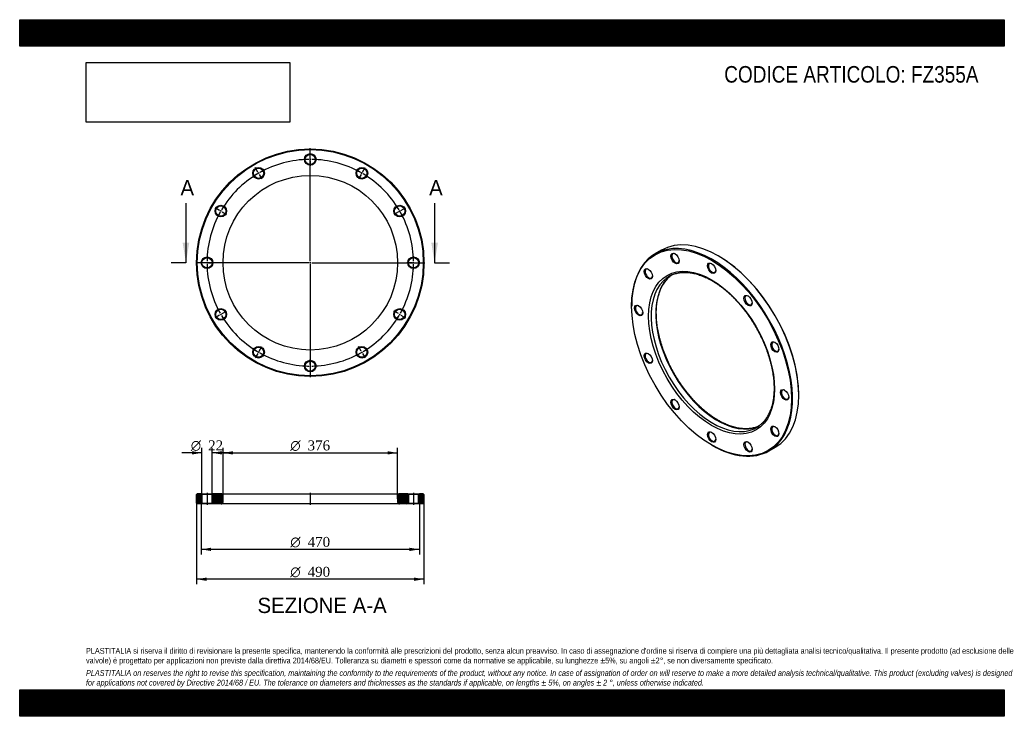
# Model space of a CAD drawing. Header units: millimetres. Extents: x 0 to 2121, y 0 to 1500.
import ezdxf
from ezdxf.enums import TextEntityAlignment as Align
from ezdxf.lldxf.tags import DXFTag

# ---------------------------------------------------------------- set-up
doc = ezdxf.new("R2010")
doc.units = ezdxf.units.MM
doc.header["$LTSCALE"] = 7.142857
for name, color, linetype in [('Default', 7, 'Continuous'), ('DV2_Default', 7, 'Continuous'), ('DV3_Default', 7, 'Continuous'), ('FZ355A', 7, 'Continuous')]:
    doc.layers.add(name, color=color, linetype=linetype)
doc.styles.add('SEACAD_Solid_Edge_ANSI', font='seans.ttf')
doc.styles.add('SEACAD_Solid_Edge_ANSI1_Symbols', font='semeca1.ttf')
doc.styles.add('SEACAD_Times_New_Roman', font='times.ttf')
tags = doc.linetypes.add('CENTER2', pattern=[28.575, 19.05, -3.175, 3.175, -3.175]).pattern_tags.tags
tags[10:11] = [DXFTag(74, 4), DXFTag(75, 0), DXFTag(340, '0'), DXFTag(46, 0.0), DXFTag(50, 0.0), DXFTag(44, 0.0), DXFTag(45, 0.0)]
tags[8:9] = [DXFTag(74, 4), DXFTag(75, 0), DXFTag(340, '0'), DXFTag(46, 0.0), DXFTag(50, 0.0), DXFTag(44, 0.0), DXFTag(45, 0.0)]
tags[6:7] = [DXFTag(74, 4), DXFTag(75, 0), DXFTag(340, '0'), DXFTag(46, 0.0), DXFTag(50, 0.0), DXFTag(44, 0.0), DXFTag(45, 0.0)]
tags[4:5] = [DXFTag(74, 4), DXFTag(75, 0), DXFTag(340, '0'), DXFTag(46, 0.0), DXFTag(50, 0.0), DXFTag(44, 0.0), DXFTag(45, 0.0)]
picture_1 = doc.add_image_def('image1.jpg', size_in_pixel=(4302, 1260))

# ---------------------------------------------------------------- blocks, each defined once
blk = doc.blocks.new('SE')
at = {"layer": 'FZ355A', "color": 7, "linetype": 'Continuous'}
for p, q in [((1382.7, 1003.6), (1369.3, 995.8)), ((1506.3, 990.9), (1505.2, 991.5)), ((1318.5, 883.7), (1318.5, 882.5)), ((1678.5, 691.4), (1678.5, 692.6)), ((1490.7, 584.2), (1491.8, 583.6)), ((1614.3, 571.5), (1627.7, 579.2))]:
    blk.add_line(p, q, dxfattribs=at)
for centre, major_axis, start_param, end_param in [((1505.2, 791.4), (-122.5, 212.2), 3.141593, 6.283185), ((1491.8, 783.7), (122.5, -212.2), 0, 3.926991), ((1413.1, 986.4), (-5.5, 9.53), 0, 3.860941), ((1413.1, 986.4), (-5.5, 9.53), 5.563836, 6.283185), ((1506.3, 792), (121.8, -210.9), 0.785398, 2.356194), ((1355.5, 953.2), (-5.5, 9.53), 0, 3.860941), ((1355.5, 953.2), (-5.5, 9.53), 5.563836, 6.283185), ((1491.8, 965.3), (-5.5, 9.53), 0, 3.860941), ((1491.8, 965.3), (-5.5, 9.53), 5.563836, 6.283185), ((1493.5, 784.7), (-94, 162.8), 0.056534, 3.086535), ((1503.4, 790.4), (94, -162.8), 3.197208, 6.224658), ((1493.5, 784.7), (-94, 162.8), 0, 0.056534), ((1493.5, 784.7), (-94, 162.8), 6.225899, 6.283185), ((1503.4, 790.4), (94, -162.8), 3.194274, 3.197208), ((1570.4, 895.6), (-5.5, 9.53), 0, 3.860941), ((1570.4, 895.6), (-5.5, 9.53), 5.563836, 6.283185), ((1334.4, 874.5), (-5.5, 9.53), 0, 3.860941), ((1334.4, 874.5), (-5.5, 9.53), 5.563836, 6.283185), ((1628, 795.8), (-5.5, 9.53), 0, 3.860941), ((1628, 795.8), (-5.5, 9.53), 5.563836, 6.283185), ((1355.5, 771.5), (-5.5, 9.53), 0, 3.860941), ((1355.5, 771.5), (-5.5, 9.53), 5.563836, 6.283185), ((1649.1, 692.8), (-5.5, 9.53), 0, 3.860941), ((1649.1, 692.8), (-5.5, 9.53), 5.563836, 6.283185), ((1413.1, 671.8), (-5.5, 9.53), 0, 3.860941), ((1413.1, 671.8), (-5.5, 9.53), 5.563836, 6.283185), ((1493.5, 784.7), (-94, 162.8), 3.086535, 3.201025), ((1503.4, 790.4), (94, -162.8), -0.058527, -0.052681), ((1628, 614.2), (-5.5, 9.53), 0, 3.860941), ((1628, 614.2), (-5.5, 9.53), 5.563836, 6.283185), ((1491.8, 602), (-5.5, 9.53), 0, 3.860941), ((1491.8, 602), (-5.5, 9.53), 5.563836, 6.283185), ((1491.8, 783.7), (122.5, -212.2), 5.497787, 6.283185), ((1570.4, 580.9), (-5.5, 9.53), 0, 3.860941), ((1570.4, 580.9), (-5.5, 9.53), 5.563836, 6.283185)]:
    blk.add_ellipse(centre, major_axis=major_axis, ratio=0.57735, start_param=start_param, end_param=end_param, dxfattribs=at)
for centre, major_axis in [((1490.7, 783.1), (-121.8, 210.9)), ((1412.1, 985.8), (6.3, -10.8)), ((1490.7, 783.1), (96, -166.3)), ((1490.7, 964.7), (6.3, -10.8)), ((1354.5, 952.6), (6.3, -10.8)), ((1569.4, 895), (6.3, -10.8)), ((1333.4, 873.9), (6.3, -10.8)), ((1627, 795.2), (6.3, -10.8)), ((1354.5, 770.9), (6.3, -10.8)), ((1648, 692.2), (6.3, -10.8)), ((1412.1, 671.1), (6.3, -10.8)), ((1627, 613.6), (6.3, -10.8)), ((1490.7, 601.4), (6.3, -10.8)), ((1569.4, 580.3), (6.3, -10.8))]:
    blk.add_ellipse(centre, major_axis=major_axis, ratio=0.57735, dxfattribs=at)
for points, knots in [([(1404.8, 950.2), (1404.9, 950.2), (1406.1, 950.8), (1408.9, 951.9), (1412.9, 953.3), (1417.1, 954.3), (1421.5, 955.2), (1426, 955.7), (1430.5, 956), (1435.2, 956), (1439.9, 955.7), (1444.8, 955.2), (1449.7, 954.3), (1454.7, 953.3), (1459.8, 951.9), (1464.9, 950.3), (1470, 948.4), (1475.2, 946.3), (1480.5, 943.9), (1485.7, 941.2), (1491, 938.4), (1496.3, 935.2), (1501.5, 931.8), (1506.8, 928.2), (1512.1, 924.4), (1517.3, 920.3), (1522.5, 916), (1527.6, 911.5), (1532.7, 906.8), (1537.7, 901.9), (1542.6, 896.8), (1547.5, 891.5), (1552.3, 886), (1557, 880.4), (1561.6, 874.7), (1566.1, 868.8), (1570.4, 862.7), (1574.7, 856.5), (1578.8, 850.2), (1582.7, 843.8), (1586.6, 837.3), (1590.2, 830.8), (1593.8, 824.1), (1597.1, 817.4), (1600.3, 810.6), (1603.3, 803.8), (1606.2, 797), (1608.8, 790.1), (1611.3, 783.2), (1613.6, 776.4), (1615.6, 769.5), (1617.5, 762.7), (1619.2, 755.9), (1620.7, 749.1), (1622, 742.5), (1623.1, 735.8), (1623.9, 729.3), (1624.6, 722.9), (1625.1, 716.5), (1625.3, 710.3), (1625.3, 704.2), (1625.2, 698.2), (1624.8, 692.4), (1624.2, 686.7), (1623.4, 681.2), (1622.4, 675.8), (1621.2, 670.6), (1619.8, 665.6), (1618.2, 660.8), (1616.4, 656.2), (1614.4, 651.8), (1612.2, 647.6), (1609.9, 643.6), (1607.3, 639.9), (1604.6, 636.4), (1601.7, 633.1), (1598.6, 630), (1595.6, 627.4), (1593.7, 626), (1592.7, 625.3)], [0, 0, 0, 0, 0.000087, 0.013548, 0.026994, 0.040415, 0.053805, 0.067161, 0.080482, 0.093769, 0.107026, 0.120255, 0.133461, 0.146648, 0.15982, 0.17298, 0.186132, 0.199279, 0.212422, 0.225563, 0.238704, 0.251845, 0.264987, 0.278131, 0.291277, 0.304426, 0.317578, 0.330733, 0.34389, 0.35705, 0.370213, 0.383378, 0.396545, 0.409715, 0.422886, 0.436059, 0.449233, 0.462408, 0.475585, 0.488761, 0.501938, 0.515116, 0.528293, 0.541469, 0.554645, 0.56782, 0.580993, 0.594165, 0.607335, 0.620504, 0.63367, 0.646833, 0.659994, 0.673152, 0.686307, 0.699459, 0.712607, 0.725752, 0.738895, 0.752034, 0.76517, 0.778305, 0.791438, 0.80457, 0.817703, 0.830837, 0.843975, 0.85712, 0.870273, 0.883438, 0.896619, 0.909819, 0.923044, 0.936297, 0.949583, 0.962903, 0.976259, 0.989649, 1, 1, 1, 1]), ([(1505.4, 637.1), (1504.4, 637.7), (1501.9, 639.2), (1497.4, 642), (1492.1, 645.5), (1486.9, 649.3), (1481.6, 653.3), (1476.5, 657.5), (1471.3, 661.9), (1466.2, 666.6), (1461.1, 671.4), (1456.2, 676.4), (1451.3, 681.6), (1446.5, 687), (1441.7, 692.6), (1437.1, 698.3), (1432.6, 704.1), (1428.2, 710.1), (1423.9, 716.3), (1419.7, 722.5), (1415.7, 728.9), (1411.8, 735.3), (1408.1, 741.9), (1404.5, 748.5), (1401.1, 755.2), (1397.9, 762), (1394.8, 768.8), (1391.9, 775.6), (1389.1, 782.5), (1386.6, 789.3), (1384.3, 796.2), (1382.1, 803.1), (1380.1, 809.9), (1378.4, 816.7), (1376.8, 823.5), (1375.4, 830.2), (1374.3, 836.8), (1373.3, 843.4), (1372.6, 849.9), (1372.1, 856.2), (1371.8, 862.5), (1371.6, 868.7), (1371.7, 874.7), (1372.1, 880.6), (1372.6, 886.3), (1373.3, 891.9), (1374.2, 897.3), (1375.4, 902.6), (1376.7, 907.6), (1378.2, 912.5), (1379.9, 917.2), (1381.9, 921.7), (1384, 926), (1386.2, 930), (1388.7, 933.8), (1391.4, 937.5), (1394.2, 940.8), (1397.2, 944), (1400.4, 946.9), (1402.9, 948.9), (1404.3, 949.9), (1404.6, 950.1)], [0, 0, 0, 0, 0.009067, 0.026331, 0.043599, 0.060869, 0.078142, 0.095419, 0.1127, 0.129985, 0.147273, 0.164564, 0.181859, 0.199157, 0.216458, 0.233761, 0.251066, 0.268374, 0.285682, 0.302992, 0.320303, 0.337615, 0.354927, 0.372239, 0.38955, 0.40686, 0.424169, 0.441477, 0.458783, 0.476086, 0.493387, 0.510686, 0.527981, 0.545272, 0.56256, 0.579844, 0.597124, 0.6144, 0.631672, 0.648939, 0.666202, 0.683462, 0.700718, 0.717973, 0.735226, 0.752479, 0.769733, 0.786992, 0.804257, 0.821532, 0.838822, 0.85613, 0.873463, 0.890825, 0.908222, 0.92566, 0.943142, 0.960671, 0.978247, 0.995866, 1, 1, 1, 1]), ([(1592, 624.8), (1591.5, 624.6), (1589.9, 623.8), (1586.7, 622.7), (1582.5, 621.4), (1578.3, 620.4), (1573.9, 619.7), (1569.4, 619.3), (1564.8, 619.1), (1560.1, 619.2), (1555.3, 619.6), (1550.4, 620.2), (1545.4, 621.1), (1540.4, 622.3), (1535.3, 623.7), (1530.2, 625.5), (1525, 627.4), (1519.8, 629.7), (1514.6, 632.1), (1509.7, 634.7), (1506.9, 636.3), (1505.4, 637.1)], [0, 0, 0, 0, 0.019421, 0.075565, 0.131629, 0.187578, 0.243392, 0.299061, 0.354584, 0.409971, 0.465234, 0.52039, 0.575456, 0.630449, 0.685385, 0.740279, 0.795142, 0.849985, 0.904815, 0.959641, 1, 1, 1, 1])]:
    blk.add_open_spline(points, degree=3, knots=knots, dxfattribs=at)
blk = doc.blocks.new('SE1')
at = {"layer": 'Default', "color": 7, "linetype": 'CENTER2'}
for start, end in [(90.7725, 119.2275), (60.7725, 89.2275), (120.7725, 149.2275), (30.7725, 59.2275), (150.7725, 179.2275), (0.7725, 29.2275), (180.7725, 209.2275), (330.7725, 359.2275), (210.7725, 239.2275), (300.7725, 329.2275), (240.7725, 269.2275), (270.7725, 299.2275)]:
    blk.add_arc((626.1, 976.7), 222.5, start, end, dxfattribs=at)
at = {"layer": 'DV2_Default', "color": 7, "linetype": 'CENTER2'}
for p, q in [((626.1, 979.7), (626.1, 1223.5)), ((626.1, 1202.2), (626.1, 1213.5)), ((626.1, 1197.7), (626.1, 1200.7)), ((626.1, 1196.2), (626.1, 1185)), ((513.3, 1172), (507.7, 1181.8)), ((515.6, 1168.1), (514.1, 1170.7)), ((516.3, 1166.8), (521.9, 1157.1)), ((735.8, 1166.8), (730.2, 1157.1)), ((736.6, 1168.1), (738.1, 1170.7)), ((738.8, 1172), (744.4, 1181.8)), ((430.8, 1089.5), (421, 1095.1)), ((434.7, 1087.2), (432.1, 1088.7)), ((436, 1086.5), (445.7, 1080.8)), ((816.2, 1086.5), (806.4, 1080.8)), ((817.5, 1087.2), (820, 1088.7)), ((821.3, 1089.5), (831.1, 1095.1)), ((623.1, 976.7), (379.3, 976.7)), ((400.6, 976.7), (389.3, 976.7)), ((405.1, 976.7), (402.1, 976.7)), ((406.6, 976.7), (417.8, 976.7)), ((627.6, 976.7), (624.6, 976.7)), ((626.1, 978.2), (626.1, 975.2)), ((629.1, 976.7), (872.8, 976.7)), ((845.6, 976.7), (834.3, 976.7)), ((845.6, 976.7), (835.8, 976.7)), ((847.1, 976.7), (850.1, 976.7)), ((847.1, 976.7), (850.1, 976.7)), ((851.6, 976.7), (861.3, 976.7)), ((851.6, 976.7), (862.8, 976.7)), ((626.1, 973.7), (626.1, 730)), ((436, 867), (445.7, 872.6)), ((816.2, 867), (806.4, 872.6)), ((430.8, 864), (421, 858.3)), ((434.7, 866.2), (432.1, 864.7)), ((817.5, 866.2), (820, 864.7)), ((821.3, 864), (831.1, 858.3)), ((515.6, 785.3), (514.1, 782.7)), ((516.3, 786.6), (521.9, 796.4)), ((735.8, 786.6), (730.2, 796.4)), ((736.6, 785.3), (738.1, 782.7)), ((513.3, 781.4), (507.7, 771.7)), ((626.1, 757.2), (626.1, 768.5)), ((738.8, 781.4), (744.4, 771.7)), ((626.1, 755.7), (626.1, 752.7)), ((626.1, 751.2), (626.1, 740))]:
    blk.add_line(p, q, dxfattribs=at)
for start, end in [(90.7725, 93.6695), (89.6137, 90.3863), (86.3305, 89.2275), (120.7725, 123.6695), (119.6137, 120.3863), (116.3305, 119.2275), (60.7725, 63.6695), (59.6137, 60.3863), (56.3305, 59.2275), (150.7725, 153.6695), (149.6137, 150.3863), (146.3305, 149.2275), (30.7725, 33.6695), (29.6137, 30.3863), (26.3305, 29.2275), (176.3305, 179.2275), (179.6137, 180.3863), (0.7725, 3.6695), (0.7725, 3.2832), (359.6137, 0.3863), (359.6137, 0.3863), (180.7725, 183.6695), (356.3305, 359.2275), (356.7168, 359.2275), (206.3305, 209.2275), (330.7725, 333.6695), (209.6137, 210.3863), (210.7725, 213.6695), (326.3305, 329.2275), (329.6137, 330.3863), (236.3305, 239.2275), (300.7725, 303.6695), (239.6137, 240.3863), (240.7725, 243.6695), (296.3305, 299.2275), (299.6137, 300.3863), (266.3305, 269.2275), (269.6137, 270.3863), (270.7725, 273.6695)]:
    blk.add_arc((626.1, 976.7), 222.5, start, end, dxfattribs=at)
at = {"layer": 'FZ355A', "color": 7, "linetype": 'Continuous'}
for centre, radius in [((626.1, 976.7), 245), ((626.1, 976.7), 243.5), ((626.1, 1199.2), 12.5), ((626.1, 1199.2), 11), ((514.8, 1169.4), 12.5), ((514.8, 1169.4), 11), ((737.3, 1169.4), 12.5), ((737.3, 1169.4), 11), ((626.1, 976.7), 188), ((433.4, 1088), 12.5), ((433.4, 1088), 11), ((818.7, 1088), 12.5), ((818.7, 1088), 11), ((403.6, 976.7), 12.5), ((403.6, 976.7), 11), ((848.6, 976.7), 12.5), ((848.6, 976.7), 11), ((433.4, 865.5), 12.5), ((433.4, 865.5), 11), ((818.7, 865.5), 12.5), ((818.7, 865.5), 11), ((514.8, 784), 12.5), ((514.8, 784), 11), ((737.3, 784), 12.5), ((737.3, 784), 11), ((626.1, 754.2), 12.5), ((626.1, 754.2), 11)]:
    blk.add_circle(centre, radius, dxfattribs=at)
blk = doc.blocks.new('SE3')
at = {"color": 7, "linetype": 'Continuous', "style": 'SEACAD_Solid_Edge_ANSI'}
blk.add_text('A', height=32.9, dxfattribs=at).set_placement((346.4, 1154.6), align=Align.TOP_LEFT)
blk = doc.blocks.new('SE4')
at = {"color": 7, "linetype": 'Continuous', "style": 'SEACAD_Solid_Edge_ANSI'}
blk.add_text('A', height=32.9, dxfattribs=at).set_placement((882.1, 1154.6), align=Align.TOP_LEFT)
blk = doc.blocks.new('SEANNOT_GROUP')
at = {"linetype": 'Continuous'}
blk.add_hatch(color=7, dxfattribs=at).paths.add_polyline_path([(351.1, 1019.6), (358.2, 976.7), (365.3, 1019.6)])
at = {"color": 7, "linetype": 'Continuous'}
blk.add_lwpolyline([(358.2, 1105.3), (358.2, 976.7)], dxfattribs=at)
blk = doc.blocks.new('SEANNOT_GROUP1')
at = {"linetype": 'Continuous'}
blk.add_hatch(color=7, dxfattribs=at).paths.add_polyline_path([(886.8, 1019.6), (893.9, 976.7), (901.1, 1019.6)])
at = {"color": 7, "linetype": 'Continuous'}
blk.add_lwpolyline([(893.9, 1105.3), (893.9, 976.7)], dxfattribs=at)
blk = doc.blocks.new('SE2')
at = {"layer": 'Default', "color": 7, "linetype": 'CENTER2'}
for p, q in [((358.2, 976.7), (326.1, 976.7)), ((893.9, 976.7), (926.1, 976.7))]:
    blk.add_line(p, q, dxfattribs=at)
at = {"layer": 'Default'}
for name in ['SE3', 'SE4', 'SEANNOT_GROUP', 'SEANNOT_GROUP1']:
    blk.add_blockref(name, (0, 0), dxfattribs=at)
blk = doc.blocks.new('SE5')
at = {"layer": 'FZ355A', "linetype": 'Continuous'}
h = blk.add_hatch(dxfattribs=at)
h.set_pattern_fill('LINE', scale=0.62992, angle=45, style=0)
h.paths.add_polyline_path([(391.1, 479.2), (382.6, 479.2), (381.1, 477.7), (381.1, 458.7), (382.6, 457.2), (391.1, 457.2), (392.6, 458.7), (392.6, 477.7)])
h = blk.add_hatch(dxfattribs=at)
h.set_pattern_fill('LINE', scale=0.62992, angle=45, style=0)
edge = h.paths.add_edge_path()
edge.add_line((416.1, 457.2), (434.1, 457.2))
edge.add_arc((434.1, 461.2), 4, 270, 360)
edge.add_line((438.1, 461.2), (438.1, 475.2))
edge.add_arc((434.1, 475.2), 4, 0, 90)
edge.add_line((434.1, 479.2), (416.1, 479.2))
edge.add_line((416.1, 479.2), (414.6, 477.7))
edge.add_line((414.6, 477.7), (414.6, 458.7))
edge.add_line((414.6, 458.7), (416.1, 457.2))
h = blk.add_hatch(dxfattribs=at)
h.set_pattern_fill('LINE', scale=0.62992, angle=45, style=0)
edge = h.paths.add_edge_path()
edge.add_line((837.6, 458.7), (837.6, 477.7))
edge.add_line((837.6, 477.7), (836.1, 479.2))
edge.add_line((836.1, 479.2), (818.1, 479.2))
edge.add_arc((818.1, 475.2), 4, 90, 180)
edge.add_line((814.1, 475.2), (814.1, 461.2))
edge.add_arc((818.1, 461.2), 4, 180, 270)
edge.add_line((818.1, 457.2), (836.1, 457.2))
edge.add_line((836.1, 457.2), (837.6, 458.7))
h = blk.add_hatch(dxfattribs=at)
h.set_pattern_fill('LINE', scale=0.62992, angle=45, style=0)
h.paths.add_polyline_path([(859.6, 477.7), (859.6, 458.7), (861.1, 457.2), (869.6, 457.2), (871.1, 458.7), (871.1, 477.7), (869.6, 479.2), (861.1, 479.2)])
at = {"layer": 'DV3_Default', "color": 7, "linetype": 'CENTER2'}
for p, q in [((403.6, 480.9), (403.6, 455.4)), ((626.1, 480.9), (626.1, 455.4)), ((848.6, 480.9), (848.6, 455.4))]:
    blk.add_line(p, q, dxfattribs=at)
at = {"layer": 'FZ355A', "color": 7, "linetype": 'Continuous'}
for p, q in [((382.6, 479.2), (381.1, 477.7)), ((381.1, 458.7), (381.1, 477.7)), ((391.1, 479.2), (382.6, 479.2)), ((391.1, 479.2), (416.1, 479.2)), ((391.1, 479.2), (392.6, 477.7)), ((414.6, 477.7), (392.6, 477.7)), ((392.6, 477.7), (392.6, 458.7)), ((414.6, 477.7), (416.1, 479.2)), ((414.6, 458.7), (414.6, 477.7)), ((434.1, 479.2), (416.1, 479.2)), ((434.1, 479.2), (818.1, 479.2)), ((438.1, 461.2), (438.1, 475.2)), ((814.1, 475.2), (814.1, 461.2)), ((836.1, 479.2), (818.1, 479.2)), ((836.1, 479.2), (861.1, 479.2)), ((836.1, 479.2), (837.6, 477.7)), ((859.6, 477.7), (837.6, 477.7)), ((837.6, 477.7), (837.6, 458.7)), ((859.6, 477.7), (861.1, 479.2)), ((859.6, 458.7), (859.6, 477.7)), ((869.6, 479.2), (861.1, 479.2)), ((871.1, 477.7), (869.6, 479.2)), ((871.1, 477.7), (871.1, 458.7)), ((381.1, 458.7), (382.6, 457.2)), ((391.1, 457.2), (382.6, 457.2)), ((392.6, 458.7), (391.1, 457.2)), ((416.1, 457.2), (391.1, 457.2)), ((392.6, 458.7), (414.6, 458.7)), ((416.1, 457.2), (414.6, 458.7)), ((434.1, 457.2), (416.1, 457.2)), ((818.1, 457.2), (434.1, 457.2)), ((836.1, 457.2), (818.1, 457.2)), ((837.6, 458.7), (836.1, 457.2)), ((861.1, 457.2), (836.1, 457.2)), ((837.6, 458.7), (859.6, 458.7)), ((861.1, 457.2), (859.6, 458.7)), ((869.6, 457.2), (861.1, 457.2)), ((869.6, 457.2), (871.1, 458.7))]:
    blk.add_line(p, q, dxfattribs=at)
for centre, start, end in [((434.1, 475.2), 0, 90), ((818.1, 475.2), 90, 180), ((434.1, 461.2), 270, 0), ((818.1, 461.2), 180, 270)]:
    blk.add_arc(centre, 4, start, end, dxfattribs=at)
blk = doc.blocks.new('GDimGGroup')
at = {"layer": 'Default', "linetype": 'Continuous'}
for points in [[(459.5, 570.8), (438.1, 567.2), (459.5, 563.7)], [(792.6, 570.8), (792.6, 563.7), (814.1, 567.2)]]:
    blk.add_hatch(color=7, dxfattribs=at).paths.add_polyline_path(points)
at = {"layer": 'Default', "color": 7, "linetype": 'Continuous'}
for p, q in [((438.1, 468.2), (438.1, 578)), ((814.1, 468.2), (814.1, 578)), ((438.1, 567.2), (814.1, 567.2))]:
    blk.add_line(p, q, dxfattribs=at)
for s, height, style, p in [('O', 21.4, 'SEACAD_Solid_Edge_ANSI1_Symbols', (583, 594)), ('376', 21.43, 'SEACAD_Times_New_Roman', (620.3, 594))]:
    blk.add_text(s, height=height, dxfattribs=dict(at, style=style)).set_placement(p, align=Align.TOP_LEFT)
blk = doc.blocks.new('GDimGGroup1')
at = {"layer": 'Default', "linetype": 'Continuous'}
for points in [[(412.5, 355.9), (412.5, 363), (391.1, 359.4)], [(839.6, 355.9), (861.1, 359.4), (839.6, 363)]]:
    blk.add_hatch(color=7, dxfattribs=at).paths.add_polyline_path(points)
at = {"layer": 'Default', "color": 7, "linetype": 'Continuous'}
for p, q in [((391.1, 457.2), (391.1, 348.7)), ((861.1, 457.2), (861.1, 348.7)), ((861.1, 359.4), (391.1, 359.4))]:
    blk.add_line(p, q, dxfattribs=at)
for s, height, style, p in [('O', 21.4, 'SEACAD_Solid_Edge_ANSI1_Symbols', (583, 386.2)), ('470', 21.43, 'SEACAD_Times_New_Roman', (620.3, 386.2))]:
    blk.add_text(s, height=height, dxfattribs=dict(at, style=style)).set_placement(p, align=Align.TOP_LEFT)
blk = doc.blocks.new('GDimGGroup2')
at = {"layer": 'Default', "linetype": 'Continuous'}
for points in [[(402.5, 291.6), (402.5, 298.7), (381.1, 295.2)], [(849.6, 291.6), (871.1, 295.2), (849.6, 298.7)]]:
    blk.add_hatch(color=7, dxfattribs=at).paths.add_polyline_path(points)
at = {"layer": 'Default', "color": 7, "linetype": 'Continuous'}
for p, q in [((381.1, 458.7), (381.1, 284.4)), ((871.1, 458.7), (871.1, 284.4)), ((871.1, 295.2), (381.1, 295.2))]:
    blk.add_line(p, q, dxfattribs=at)
for s, height, style, p in [('O', 21.4, 'SEACAD_Solid_Edge_ANSI1_Symbols', (583, 321.9)), ('490', 21.43, 'SEACAD_Times_New_Roman', (620.3, 321.9))]:
    blk.add_text(s, height=height, dxfattribs=dict(at, style=style)).set_placement(p, align=Align.TOP_LEFT)
blk = doc.blocks.new('GDimGGroup3')
at = {"layer": 'Default', "linetype": 'Continuous'}
for points in [[(371.1, 570.9), (371.1, 563.7), (392.6, 567.3)], [(436, 570.9), (414.6, 567.3), (436, 563.7)]]:
    blk.add_hatch(color=7, dxfattribs=at).paths.add_polyline_path(points)
at = {"layer": 'Default', "color": 7, "linetype": 'Continuous'}
for p, q in [((392.6, 477.7), (392.6, 578)), ((414.6, 477.7), (414.6, 578)), ((392.6, 567.3), (349.7, 567.3)), ((457.4, 567.3), (414.6, 567.3))]:
    blk.add_line(p, q, dxfattribs=at)
for s, height, style, p in [('O', 21.4, 'SEACAD_Solid_Edge_ANSI1_Symbols', (368.7, 594.1)), ('22', 21.43, 'SEACAD_Times_New_Roman', (406, 594.1))]:
    blk.add_text(s, height=height, dxfattribs=dict(at, style=style)).set_placement(p, align=Align.TOP_LEFT)

msp = doc.modelspace()

# ---------------------------------------------------------------- hatches: boundary and pattern name
at = {"layer": 'Default', "linetype": 'Continuous'}
h = msp.add_hatch(dxfattribs=at)
h.set_pattern_fill('LINE', scale=0.629921, angle=45, style=0)
h.paths.add_polyline_path([(2121.4, 1442.9), (2121.4, 1500), (0, 1500), (0, 1442.9)])
for points in [[(2121.4, 1442.9), (2121.4, 1500), (0, 1500), (0, 1442.9)], [(2121.4, 0), (2121.4, 57.1), (0, 57.1), (0, 0)]]:
    msp.add_hatch(color=7, dxfattribs=at).paths.add_polyline_path(points)
h = msp.add_hatch(dxfattribs=at)
h.set_pattern_fill('LINE', scale=0.629921, angle=45, style=0)
h.paths.add_polyline_path([(2121.4, 0), (2121.4, 57.1), (0, 57.1), (0, 0)])

# ---------------------------------------------------------------- linework, layer by layer
at = {"layer": 'Default', "color": 7, "linetype": 'Continuous'}
for p, q in [((0, 1500), (2121.4, 1500)), ((0, 1442.9), (0, 1500)), ((2121.4, 1500), (2121.4, 1442.9)), ((2121.4, 1442.9), (0, 1442.9)), ((0, 57.1), (2121.4, 57.1)), ((0, 0), (0, 57.1)), ((2121.4, 57.1), (2121.4, 0)), ((2121.4, 0), (0, 0))]:
    msp.add_line(p, q, dxfattribs=at)

# ---------------------------------------------------------------- block references
at = {"layer": 'Default'}
for name in ['SE1', 'SE2', 'SE', 'GDimGGroup3', 'GDimGGroup', 'SE5', 'GDimGGroup2', 'GDimGGroup1']:
    msp.add_blockref(name, (0, 0), dxfattribs=at)

# ---------------------------------------------------------------- texts
at = {"layer": 'Default', "color": 7, "linetype": 'Continuous', "style": 'SEACAD_Solid_Edge_ANSI'}
msp.add_text('SEZIONE A-A', height=32.857, dxfattribs=at).set_placement((512.4, 255.2), align=Align.TOP_LEFT)
at = {"layer": 'Default', "attachment_point": 1}
for s, insert, char_height, width in [('{\\fArial Narrow|b0||i0||c0|p34;\\C7;\\H35.71428571;\\W1.;CODICE ARTICOLO: FZ355A}', (1518, 1400.2), 35.714, 566.426), ("{\\fArial Narrow|b0||i0||c0|p34;\\C7;\\H12.5;\\W1.;PLASTITALIA si riserva il diritto di revisionare la presente specifica, mantenendo la conformità alle prescrizioni del prodotto, senza alcun preavviso. In caso di assegnazione d'ordine si riserva di compiere una più dettagliata analisi tecnico/qualitativa. Il presente prodotto (ad esclusione delle \\P}{\\fArial Narrow|b0||i0||c0|p34;\\C7;\\H12.5;\\W1.;valvole) è progettato per applicazioni non previste dalla direttiva 2014/68/EU. Tolleranza su diametri e spessori come da normative se applicabile, su lunghezze ±5%, su angoli ±2°, se non diversamente specificato.\\P}{\\fArial Narrow|b0||i0||c0|p34;\\C7;\\H3.571428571;\\W1.;   \\P}{\\fArial Narrow|b0||i1||c0|p34;\\C7;\\H12.5;\\W1.;PLASTITALIA on reserves the right to revise this specification, maintaining the conformity to the requirements of the product, without any notice. In case of assignation of order on will reserve to make a more detailed analysis technical/qualitative. This product (excluding valves) is designed \\P}{\\fArial Narrow|b0||i1||c0|p34;\\C7;\\H12.5;\\W1.;for applications not covered by Directive 2014/68 / EU. The tolerance on diameters and thicknesses as the standards if applicable, on lengths ± 5%, on angles ± 2 °, unless otherwise indicated.\\P}", (142.9, 147.2), 12.5, 1835.714)]:
    msp.add_mtext(s, dxfattribs=dict(at, insert=insert, char_height=char_height, width=width))

# ---------------------------------------------------------------- pictures from other files: only their frames are drawn
image = msp.add_image(picture_1, insert=(142.9, 1279.3), size_in_units=(439, 128.6))
image.dxf.flags = 7

doc.saveas('drawing.dxf')
